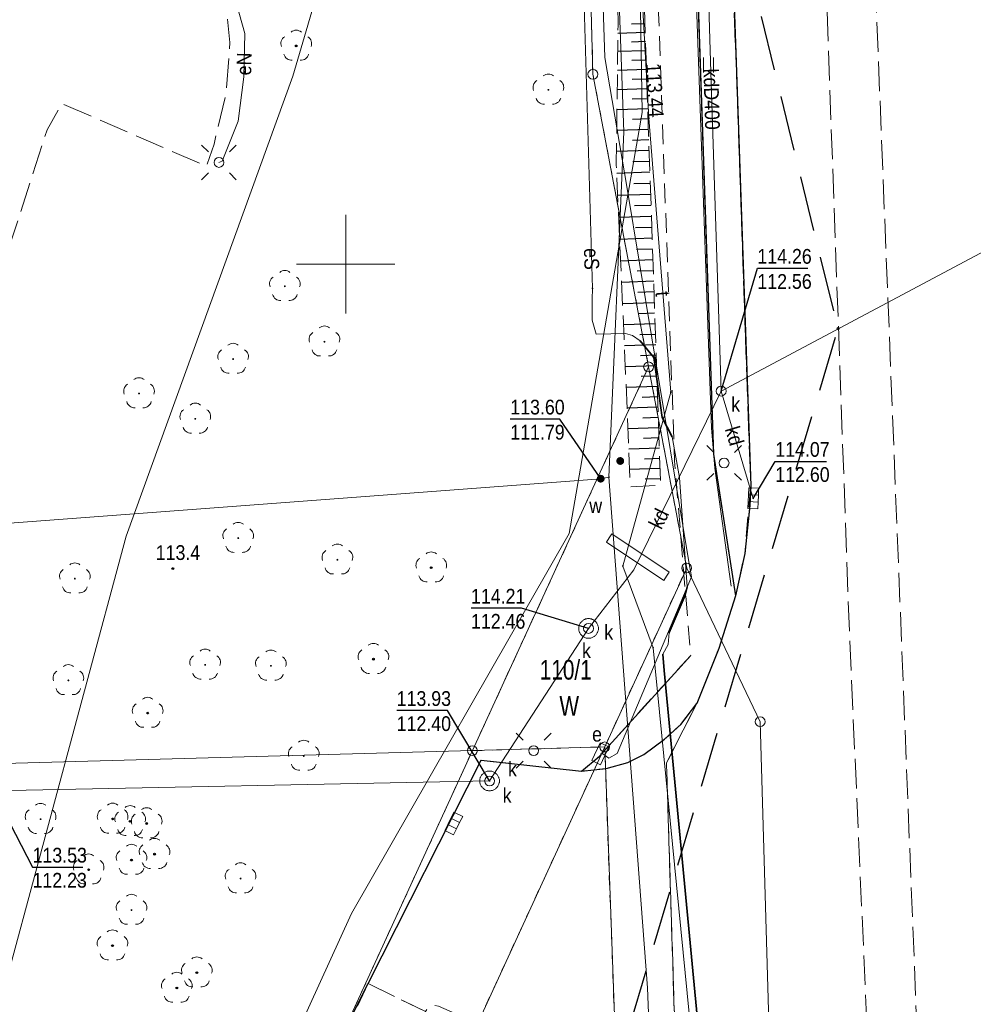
# Model space of a CAD drawing. Header units: metres. Extents: x 6401183 to 6401475, y 5754260 to 5754675.
# Tile 12 of 14: x 6401383 to 6401432, y 5754562 to 5754612. Entities that reach past the tile are written whole.
import ezdxf
from ezdxf.enums import TextEntityAlignment as Align

# ---------------------------------------------------------------- set-up
doc = ezdxf.new("R2010")
doc.units = ezdxf.units.M
for name, pattern in [('0.5_0.5', [1, 0.5, -0.5]), ('1.5_0.5', [2, 1.5, -0.5]), ('2.8_1.4', [4.2, 2.8, -1.4]), ('219-500', [0]), ('mz1.0_0.5', [1.5, 1, -0.5]), ('mz1.25_0.5', [1.75, 1.25, -0.5])]:
    doc.linetypes.add(name, pattern=pattern)
doc.layers.get('0').update_dxf_attribs({"color": 2, "lineweight": 5})
doc.styles.get("Standard").update_dxf_attribs({"font": 'Working1250', "width": 0.75})
doc.linetypes.add('buud02_01-500', pattern='A,5,0,[20,ksztalty.shx,S=0.5,R=0,X=0,Y=0]', length=5)
doc.linetypes.add('ok01_500', pattern='A,1.75,0,[16,ksztalty.shx,S=1,R=0,X=0,Y=0],1.75', length=3.5)

# ---------------------------------------------------------------- blocks, each defined once
blk = doc.blocks.new('202')
at = {"color": 0, "linetype": 'Continuous', "lineweight": 0}
blk.add_circle((0, 0), 0.25, dxfattribs=at)
blk = doc.blocks.new('US25')
at = {"linetype": 'Continuous', "lineweight": 0}
h = blk.add_hatch(color=0, dxfattribs=at)
edge = h.paths.add_edge_path()
edge.add_arc((0, 0), 0.2, 0, 360)
blk = doc.blocks.new('OP021')
at = {"linetype": 'Continuous', "lineweight": 13}
h = blk.add_hatch(color=0, dxfattribs=at)
edge = h.paths.add_edge_path()
edge.add_arc((0, 0), 0.05, 0, 360)
at = {"color": 0, "linetype": 'Continuous', "lineweight": 13}
for centre, start, end in [((0, 0.4), 49.272, 130.728), ((-0.38, 0.124), 121.308, 202.548), ((0.38, 0.124), 337.452, 58.692), ((-0.235, -0.324), 193.221, 274.871), ((0.235, -0.324), 265.129, 346.779)]:
    blk.add_arc(centre, 0.4, start, end, dxfattribs=at)
blk = doc.blocks.new('US05')
at = {"color": 0, "linetype": 'Continuous', "lineweight": 13}
for p, q in [((-0.525, -0.25), (-0.525, 0.25)), ((-0.525, 0.25), (-0.175, 0.25)), ((-0.175, -0.25), (-0.175, 0.25)), ((-0.175, 0.25), (0.175, 0.25)), ((0.175, -0.25), (0.175, 0.25)), ((0.175, 0.25), (0.525, 0.25)), ((0.525, -0.25), (0.525, 0.25)), ((-0.525, -0.25), (-0.175, -0.25)), ((-0.175, -0.25), (0.175, -0.25)), ((0.175, -0.25), (0.525, -0.25))]:
    blk.add_line(p, q, dxfattribs=at)
blk = doc.blocks.new('US22')
at = {"color": 0, "linetype": 'Continuous', "lineweight": 13}
blk.add_circle((0, 0), 0.25, dxfattribs=at)
blk = doc.blocks.new('PW01')
at = {"linetype": 'Continuous', "lineweight": 13}
h = blk.add_hatch(color=0, dxfattribs=at)
edge = h.paths.add_edge_path()
edge.add_arc((0, 0), 0.045, 0, 360)
blk = doc.blocks.new('SM01')
at = {"color": 0, "linetype": 'Continuous', "lineweight": 13}
for p, q in [((-0.53, 0.531), (-0.883, 0.884)), ((0.531, 0.531), (0.884, 0.884)), ((-0.53, -0.53), (-0.883, -0.883)), ((0.531, -0.53), (0.884, -0.883))]:
    blk.add_line(p, q, dxfattribs=at)
blk.add_circle((0, 0), 0.25, dxfattribs=at)
blk = doc.blocks.new('US18')
at = {"color": 0, "linetype": 'Continuous', "lineweight": 13}
for p, q in [((-0.5, -0.25), (-0.5, 0.25)), ((-0.5, 0.25), (0.5, 0.25)), ((0.5, -0.25), (0.5, 0.25)), ((-0.5, -0.25), (0.5, -0.25))]:
    blk.add_line(p, q, dxfattribs=at)
blk = doc.blocks.new('TU04')
at = {"color": 0, "linetype": 'Continuous', "lineweight": 13}
for p, q in [((0, 0), (0, 0.75)), ((0.5, 0), (0.5, 0.75))]:
    blk.add_line(p, q, dxfattribs=at)
blk = doc.blocks.new('PIKIETA')
at = {"color": 0}
blk.add_circle((0, 0), 0.045, dxfattribs=at)

msp = doc.modelspace()

# ---------------------------------------------------------------- linework, layer by layer
at = {"layer": '000 Inne (niezydentyfikowane)', "color": 7, "linetype": 'CONTINUOUS', "lineweight": 25, "flags": 128}
for points in [[(6401415.2, 5754612.22), (6401414.52, 5754612.2)], [(6401415.22, 5754611.77), (6401413.83, 5754611.72)], [(6401415.23, 5754611.31), (6401414.53, 5754611.29)], [(6401415.25, 5754610.84), (6401413.82, 5754610.8)], [(6401415.26, 5754610.37), (6401414.54, 5754610.35)], [(6401415.28, 5754609.89), (6401413.81, 5754609.84)], [(6401415.3, 5754609.4), (6401414.55, 5754609.38)], [(6401415.31, 5754608.91), (6401413.8, 5754608.86)], [(6401415.33, 5754608.4), (6401414.56, 5754608.38)], [(6401415.35, 5754607.89), (6401413.79, 5754607.84)], [(6401415.36, 5754607.38), (6401414.57, 5754607.35)], [(6401415.38, 5754606.85), (6401413.77, 5754606.8)], [(6401415.4, 5754606.32), (6401414.58, 5754606.29)], [(6401415.42, 5754605.78), (6401413.76, 5754605.72)], [(6401415.44, 5754605.22), (6401414.59, 5754605.2)], [(6401415.46, 5754604.67), (6401413.77, 5754604.61)], [(6401415.48, 5754604.1), (6401414.64, 5754604.08)], [(6401415.5, 5754603.54), (6401413.82, 5754603.49)], [(6401415.51, 5754602.98), (6401414.68, 5754602.96)], [(6401415.53, 5754602.43), (6401413.87, 5754602.37)], [(6401415.55, 5754601.87), (6401414.72, 5754601.84)], [(6401415.57, 5754601.32), (6401413.92, 5754601.26)], [(6401415.59, 5754600.77), (6401414.77, 5754600.74)], [(6401415.61, 5754600.22), (6401413.97, 5754600.16)], [(6401415.63, 5754599.67), (6401414.81, 5754599.64)], [(6401415.65, 5754599.13), (6401414.02, 5754599.07)], [(6401415.66, 5754598.59), (6401414.85, 5754598.56)], [(6401415.68, 5754598.04), (6401414.07, 5754597.99)], [(6401415.7, 5754597.51), (6401414.9, 5754597.48)], [(6401415.72, 5754596.97), (6401414.12, 5754596.91)], [(6401415.74, 5754596.43), (6401414.94, 5754596.41)], [(6401415.76, 5754595.9), (6401414.16, 5754595.85)], [(6401415.77, 5754595.37), (6401414.98, 5754595.34)], [(6401415.79, 5754594.84), (6401414.21, 5754594.79)], [(6401415.81, 5754594.31), (6401415.02, 5754594.29)], [(6401415.83, 5754593.79), (6401414.25, 5754593.73)], [(6401415.85, 5754593.26), (6401415.06, 5754593.23)], [(6401415.86, 5754592.74), (6401414.3, 5754592.68)], [(6401415.88, 5754592.21), (6401415.1, 5754592.18)], [(6401415.9, 5754591.69), (6401414.34, 5754591.64)], [(6401415.92, 5754591.17), (6401415.14, 5754591.14)], [(6401415.94, 5754590.65), (6401414.38, 5754590.6)], [(6401415.95, 5754590.13), (6401415.18, 5754590.1)], [(6401415.97, 5754589.61), (6401414.42, 5754589.56)], [(6401415.99, 5754589.1), (6401415.22, 5754589.07)]]:
    msp.add_lwpolyline(points, dxfattribs=at)
at = {"layer": '218-kontur użytku gruntowego', "color": 3, "linetype": '0.5_0.5', "lineweight": 18, "flags": 128}
for points in [[(6401412.56, 5754609.65), (6401411.71, 5754641.94)], [(6401415.39, 5754594.78), (6401412.56, 5754609.65)], [(6401415.39, 5754594.78), (6401406.44, 5754575.28)], [(6401417.33, 5754584.56), (6401415.39, 5754594.78)], [(6401413.16, 5754575.47), (6401417.33, 5754584.56)], [(6401413.16, 5754575.47), (6401390.33, 5754525.79)], [(6401406.44, 5754575.28), (6401394.34, 5754548.92)], [(6401406.44, 5754575.28), (6401413.16, 5754575.47)], [(6401415.82, 5754501.48), (6401413.16, 5754575.47)]]:
    msp.add_lwpolyline(points, dxfattribs=at)
at = {"layer": '219-działka ewidencyjna', "color": 7, "linetype": '219-500', "lineweight": 18, "flags": 128}
for points in [[(6401412.56, 5754609.65), (6401411.71, 5754641.94)], [(6401415.39, 5754594.78), (6401412.56, 5754609.65)], [(6401415.39, 5754594.78), (6401406.44, 5754575.28)], [(6401415.39, 5754594.78), (6401417.33, 5754584.56)], [(6401413.16, 5754575.47), (6401417.33, 5754584.56)], [(6401421.06, 5754576.75), (6401417.33, 5754584.56)], [(6401422.9, 5754512.81), (6401421.06, 5754576.75)], [(6401380.78, 5754574.58), (6401406.44, 5754575.28)], [(6401384.88, 5754528.32), (6401406.44, 5754575.28)], [(6401390.33, 5754525.79), (6401413.16, 5754575.47)], [(6401406.44, 5754575.28), (6401413.16, 5754575.47)], [(6401415.82, 5754501.48), (6401413.16, 5754575.47)]]:
    msp.add_lwpolyline(points, dxfattribs=at)
at = {"layer": 'bariera drogowa ochronna (linia)', "color": 7, "linetype": 'ok01_500', "lineweight": 18, "flags": 128}
msp.add_lwpolyline([(6401419.58, 5754583.63), (6401418.76, 5754589.64), (6401418.58, 5754591.66), (6401416.74, 5754643.74), (6401416.81, 5754645.77), (6401417.9, 5754647.38)], dxfattribs=at)
at = {"layer": 'chodnik (powierzchnia)', "color": 7, "linetype": 'mz1.0_0.5', "lineweight": 18, "flags": 128}
msp.add_lwpolyline([(6401417.17, 5754633.52), (6401417.81, 5754616.17), (6401418.69, 5754590.35), (6401419.81, 5754583.15), (6401418.96, 5754580.47), (6401417.84, 5754577.67), (6401417.03, 5754576.61), (6401416.2, 5754575.86), (6401415.15, 5754575.08), (6401414.34, 5754574.68), (6401413.23, 5754574.38), (6401411.98, 5754574.23), (6401412.88, 5754574.99), (6401417.53, 5754580.12), (6401416.71, 5754590), (6401415.8, 5754615.46), (6401415.65, 5754633.75), (6401414.66, 5754646.08), (6401415.42, 5754649.87), (6401415.11, 5754655.88), (6401413.46, 5754657.41), (6401410.75, 5754659.72), (6401405.57, 5754664.39), (6401404.63, 5754663.12), (6401403.85, 5754663.64), (6401404.71, 5754665.06), (6401402.41, 5754667.02), (6401400.11, 5754660.93), (6401398.99, 5754657.33), (6401398.43, 5754655.69), (6401398.26, 5754655.09), (6401397.84, 5754655.27), (6401396.32, 5754655.77), (6401386.21, 5754658.93), (6401387.04, 5754661.96), (6401387.76, 5754664.81), (6401388.71, 5754668.74), (6401389.36, 5754671.05), (6401389.75, 5754672.06), (6401390.24, 5754672.76), (6401391.53, 5754672.35), (6401394.9, 5754672.73), (6401395.22, 5754673.99), (6401403.1, 5754672.12), (6401402.44, 5754669.53), (6401418.01, 5754655.94), (6401417.91, 5754652.56), (6401418.34, 5754647.74), (6401416.59, 5754645.71)], close=True, dxfattribs=at)
at = {"layer": 'jezdnia (powierzchnia)', "color": 7, "linetype": '1.5_0.5', "lineweight": 18, "flags": 128}
msp.add_lwpolyline([(6401474.79, 5754667.945), (6401463.73, 5754665.13), (6401453.1, 5754664.58), (6401445.35, 5754664.14), (6401443.29, 5754663.87), (6401438.58, 5754661.62), (6401435.21, 5754658.25), (6401433.22, 5754654.11), (6401432.79, 5754648.28), (6401435.36, 5754573.16), (6401436.73, 5754539.86), (6401437.61, 5754524.79), (6401440.01, 5754516.49), (6401441.8, 5754509.8), (6401442.02, 5754490.92), (6401441.97, 5754490.19), (6401441.8, 5754487.55), (6401441.28, 5754484.41), (6401440.6, 5754476.91), (6401440.01, 5754471.62), (6401439.24, 5754463.51), (6401439.63, 5754454.78), (6401427.73, 5754453.76), (6401426.58, 5754471.66), (6401425.48, 5754486.71), (6401425.21, 5754490.22), (6401424.8, 5754493.23), (6401423.98, 5754495.59), (6401422.55, 5754497.77), (6401420.95, 5754499.53), (6401418.8, 5754501.29), (6401419.12, 5754513.26), (6401419.93, 5754512.87), (6401420.39, 5754512.73), (6401421, 5754512.71), (6401421.9, 5754512.93), (6401423.11, 5754513.73), (6401423.58, 5754514.63), (6401423.72, 5754515.63), (6401422.01, 5754556.98), (6401421.47, 5754558.41), (6401420.43, 5754559.43), (6401419.01, 5754559.68), (6401418.08, 5754559.36), (6401417.26, 5754558.7), (6401416.83, 5754557.76), (6401416.3, 5754574.66), (6401417.57, 5754577.14), (6401417.84, 5754577.67), (6401418.96, 5754580.47), (6401419.81, 5754583.15), (6401420.28, 5754585.3), (6401420.53, 5754587.74), (6401420.58, 5754588.74), (6401419.63, 5754616.13), (6401418.63, 5754634.01), (6401418.34, 5754647.74), (6401417.91, 5754652.56), (6401418.01, 5754655.94), (6401417.24, 5754659.19), (6401415.85, 5754662.76), (6401414.09, 5754665.44), (6401412.55, 5754667.25), (6401410.31, 5754668.76), (6401405.08, 5754671.65), (6401403.1, 5754672.12), (6401395.22, 5754673.99), (6401394.2, 5754674.23), (6401393, 5754674.27), (6401391.98, 5754674.06), (6401391.02, 5754673.56), (6401390.24, 5754672.76), (6401389.75, 5754672.06), (6401389.36, 5754671.05), (6401388.71, 5754668.74), (6401387.76, 5754664.81), (6401387.04, 5754661.96), (6401386.21, 5754658.93), (6401383.84, 5754653.56), (6401380.22, 5754648.42), (6401345.36, 5754626.86), (6401344.1, 5754625.87), (6401342.51, 5754623.07), (6401341.41, 5754617.59), (6401342.45, 5754612.32), (6401342.45, 5754612.24), (6401344.53, 5754610.22), (6401340.34, 5754604.04), (6401338.84, 5754605.04), (6401333.83, 5754608.39), (6401324.48, 5754614.45), (6401331.1, 5754628.07), (6401334.69, 5754628.32), (6401336.39, 5754628.48), (6401337.14, 5754628.73), (6401346.88, 5754634.77), (6401352.2, 5754638.17), (6401355.07, 5754639.97), (6401371.03, 5754649.96), (6401375.65, 5754652.85), (6401376.05, 5754653.96), (6401374.54, 5754655.51), (6401351.51, 5754660.51), (6401349.85, 5754661.02), (6401348.8, 5754661.79), (6401347.64, 5754662.88), (6401347.07, 5754663.71), (6401346.6, 5754664.51), (6401346.36, 5754665.34), (6401346.24, 5754666.41), (6401346.42, 5754667.55), (6401348.014, 5754674.92)], dxfattribs=at)
msp.add_lwpolyline([(6401425.55, 5754648.55), (6401423.18, 5754648.44), (6401425.6, 5754581.17), (6401428.55, 5754515.19), (6401430.4, 5754517.9), (6401430.67, 5754519.77)], close=True, dxfattribs=at)
at = {"layer": 'krawężnik (linia)', "color": 7, "linetype": 'CONTINUOUS', "lineweight": 25, "flags": 128}
for points in [[(6401416.59, 5754645.71), (6401417.17, 5754633.52), (6401417.81, 5754616.17), (6401418.69, 5754590.35), (6401419.81, 5754583.15)], [(6401419.63, 5754616.13), (6401420.58, 5754588.74), (6401420.53, 5754587.74), (6401420.28, 5754585.3), (6401419.81, 5754583.15), (6401418.96, 5754580.47), (6401417.84, 5754577.67)], [(6401411.98, 5754574.23), (6401412.88, 5754574.99), (6401417.53, 5754580.12)], [(6401399.17, 5754559.54), (6401401.14, 5754563.45), (6401406.88, 5754574.79), (6401411.98, 5754574.23), (6401413.23, 5754574.38), (6401414.34, 5754574.68), (6401415.15, 5754575.08), (6401416.2, 5754575.86), (6401417.03, 5754576.61), (6401417.84, 5754577.67)]]:
    msp.add_lwpolyline(points, dxfattribs=at)
at = {"layer": 'Pieczątka na wyrysie', "color": 5, "linetype": '2.8_1.4', "lineweight": 25, "flags": 128}
msp.add_lwpolyline([(6401212.29, 5754481.02), (6401290.61, 5754448.91), (6401365.04, 5754396), (6401425.02, 5754596.73), (6401420.43, 5754615.42), (6401343.88, 5754642.24), (6401314.24, 5754594.61), (6401283.91, 5754596.37), (6401253.92, 5754568.51), (6401242.98, 5754546.63)], close=True, dxfattribs=at)
at = {"layer": 'plac (powierzchnia)', "color": 7, "linetype": '1.5_0.5', "lineweight": 18, "flags": 128}
for points in [[(6401385.44, 5754625.1), (6401387.92, 5754623.58), (6401390, 5754621.71), (6401391.57, 5754619.68), (6401392.58, 5754618), (6401393.18, 5754616.55), (6401393.84, 5754614.03), (6401394.12, 5754611.27), (6401393.91, 5754608.58), (6401393.31, 5754606.1), (6401392.92, 5754604.98), (6401385.58, 5754608.16), (6401384.83, 5754606.83), (6401382.39, 5754599.28), (6401380.65, 5754599.8), (6401379.51, 5754596.45), (6401369.4, 5754599.89), (6401370.5, 5754603.48), (6401361.09, 5754606.48), (6401361.4, 5754607.85), (6401370.94, 5754604.82), (6401371.89, 5754607.76), (6401371.33, 5754609.3), (6401371.15, 5754611.94), (6401371.91, 5754614.57), (6401373.62, 5754616.84), (6401376.18, 5754618.29), (6401378.38, 5754618.65), (6401380.91, 5754618.33), (6401383.95, 5754625.75)], [(6401418.8, 5754501.29), (6401418.34, 5754501.54), (6401417.39, 5754501.88), (6401416.37, 5754502.05), (6401388.17, 5754501.24), (6401386.19, 5754501.44), (6401384.21, 5754501.79), (6401382.25, 5754502.27), (6401378.44, 5754503.46), (6401379.24, 5754506.41), (6401393.61, 5754506.96), (6401395.95, 5754507.05), (6401397.45, 5754508.37), (6401407.33, 5754508.73), (6401407.02, 5754517.2), (6401406.6, 5754517.19), (6401406.45, 5754520.97), (6401383.07, 5754520.1), (6401384.49, 5754525.38), (6401385.13, 5754527.29), (6401385.86, 5754529.14), (6401391.78, 5754543.12), (6401394.94, 5754541.78), (6401394.92, 5754541.72), (6401394.9, 5754541.66), (6401394.89, 5754541.6), (6401394.89, 5754541.54), (6401394.9, 5754541.48), (6401394.91, 5754541.42), (6401394.94, 5754541.36), (6401394.96, 5754541.3), (6401395, 5754541.25), (6401395.04, 5754541.21), (6401395.09, 5754541.17), (6401395.14, 5754541.13), (6401395.19, 5754541.1), (6401397.01, 5754540.24), (6401397.07, 5754540.23), (6401397.13, 5754540.22), (6401397.19, 5754540.21), (6401397.25, 5754540.22), (6401397.31, 5754540.22), (6401397.37, 5754540.24), (6401397.42, 5754540.26), (6401397.48, 5754540.29), (6401397.53, 5754540.32), (6401397.57, 5754540.35), (6401397.62, 5754540.4), (6401397.66, 5754540.44), (6401397.69, 5754540.49), (6401406.82, 5754560.83), (6401406.84, 5754560.89), (6401406.85, 5754560.95), (6401406.86, 5754561.01), (6401406.86, 5754561.07), (6401406.85, 5754561.13), (6401406.84, 5754561.19), (6401406.81, 5754561.25), (6401406.79, 5754561.31), (6401406.75, 5754561.36), (6401406.71, 5754561.4), (6401406.66, 5754561.44), (6401406.61, 5754561.48), (6401406.56, 5754561.51), (6401404.72, 5754562.29), (6401404.49, 5754562.35), (6401404.33, 5754562.32), (6401404.14, 5754562.18), (6401404.06, 5754562.02), (6401401.14, 5754563.45), (6401406.88, 5754574.79), (6401411.98, 5754574.23), (6401413.23, 5754574.38), (6401414.34, 5754574.68), (6401415.15, 5754575.08), (6401416.2, 5754575.86), (6401417.03, 5754576.61), (6401417.84, 5754577.67), (6401416.3, 5754574.66), (6401416.83, 5754557.76), (6401416.75, 5754557.51), (6401416.74, 5754556.3), (6401418.11, 5754515.13), (6401418.32, 5754514.31), (6401418.87, 5754513.48), (6401419.12, 5754513.26)], [(6401401.14, 5754563.45), (6401404.06, 5754562.02), (6401394.94, 5754541.78), (6401391.78, 5754543.12), (6401392.54, 5754544.89), (6401392.98, 5754545.97), (6401393.7, 5754547.66)]]:
    msp.add_lwpolyline(points, close=True, dxfattribs=at)
at = {"layer": 'przewód elektroenergetyczny (linia)', "color": 1, "linetype": 'CONTINUOUS', "lineweight": 18, "flags": 128}
for points in [[(6401398.156, 5754674.92), (6401396.93, 5754669.35), (6401400.06, 5754668.62), (6401409.31, 5754660.28), (6401411.63, 5754657.02), (6401413.16, 5754610.5), (6401414.31, 5754603.84), (6401417.43, 5754584.87), (6401417.57, 5754584.12), (6401413.79, 5754575.13), (6401413.38, 5754574.9), (6401413.06, 5754575.12), (6401412.94, 5754575.12)], [(6401408.11, 5754644.89), (6401407.96, 5754644.38), (6401408.76, 5754640.9), (6401408.55, 5754635.56), (6401408.46, 5754633.44), (6401409.4, 5754632.91), (6401408.95, 5754631.32), (6401407.98, 5754630.58), (6401405.66, 5754626.03), (6401403.42, 5754622.72), (6401403.58, 5754621.73), (6401402.07, 5754619.94), (6401400.96, 5754620.63), (6401400.69, 5754620.11), (6401400.96, 5754620.63), (6401399.61, 5754622.39), (6401396.57, 5754620.47), (6401392.92, 5754618.74), (6401394.88, 5754611.73), (6401394.82, 5754609.52), (6401394.53, 5754607.27), (6401393.73, 5754605.24), (6401393.56, 5754605.17)], [(6401412.04, 5754616.06), (6401412.54, 5754598.77), (6401412.53, 5754598.22), (6401412.53, 5754597.15), (6401412.73, 5754596.44), (6401414.22, 5754596.48), (6401414.57, 5754596.37), (6401414.96, 5754596.1), (6401415.65, 5754595.25), (6401416.08, 5754592.21), (6401416.59, 5754591.22), (6401416.97, 5754589.16), (6401417.35, 5754583.61), (6401417.25, 5754583.18), (6401416.44, 5754581.28), (6401416.38, 5754580.67), (6401416.12, 5754580.19), (6401416.18, 5754579.36), (6401418.29, 5754557.35)]]:
    msp.add_lwpolyline(points, dxfattribs=at)
at = {"layer": 'przewód kanalizacyjny (linia)', "color": 34, "linetype": 'CONTINUOUS', "lineweight": 18, "flags": 128}
for points in [[(6401441.18, 5754452.75), (6401441.52, 5754460.94), (6401441.69, 5754476.55), (6401440.48, 5754516.7), (6401437.6, 5754538.84), (6401434.07, 5754601.53), (6401419.08, 5754593.55), (6401418.56, 5754609.75), (6401417.53, 5754643.45), (6401415.026, 5754674.92)], [(6401406.07, 5754642.45), (6401406.73, 5754642.05), (6401406.75, 5754641.67), (6401397.32, 5754609.56), (6401388.84, 5754586.18), (6401380.37, 5754554.74), (6401371.06, 5754507.04), (6401371.93, 5754506.14), (6401393.67, 5754506.75), (6401394.74, 5754507.36), (6401395.21, 5754508.32), (6401394.37, 5754508.93)], [(6401414.64, 5754584.46), (6401419.08, 5754593.55)], [(6401420.71, 5754588.1), (6401419.08, 5754593.55)], [(6401414.64, 5754584.46), (6401412.34, 5754581.49), (6401407.31, 5754573.74), (6401382.08, 5754573.23), (6401369.59, 5754506.08), (6401380.67, 5754504.57), (6401380.23, 5754502.42)]]:
    msp.add_lwpolyline(points, dxfattribs=at)
at = {"layer": 'przewód telekomunikacyjny (linia)', "color": 30, "linetype": 'CONTINUOUS', "lineweight": 18, "flags": 128}
for points in [[(6401401.4, 5754498.76), (6401401.37, 5754499.84), (6401406.56, 5754500.07), (6401414.2, 5754498.89), (6401415.83, 5754498.4), (6401416.52, 5754497.42), (6401419.21, 5754495.12), (6401419.46, 5754497.59), (6401418.57, 5754534.08), (6401417.8, 5754558.48), (6401415.62, 5754580.51), (6401414.08, 5754584.66), (6401416.52, 5754593.5), (6401415.41, 5754607.42), (6401414.67, 5754620.67), (6401413.74, 5754646.38), (6401412.17, 5754658.13), (6401411.96, 5754663.17), (6401403.32, 5754670.04), (6401404.097, 5754674.92)], [(6401355.55, 5754432.02), (6401354.63, 5754439.24), (6401358.22, 5754451.59), (6401365.68, 5754469.85), (6401370.96, 5754487.53), (6401372.2, 5754497.77), (6401377.54, 5754518.32), (6401379.38, 5754527.55), (6401385.98, 5754540.99), (6401394.27, 5754553.78), (6401400.3, 5754567.01), (6401411.36, 5754586.32), (6401415.07, 5754607.7), (6401414.37, 5754650.62)]]:
    msp.add_lwpolyline(points, dxfattribs=at)
at = {"layer": 'przewód wodociągowy (linia)', "color": 5, "linetype": 'CONTINUOUS', "lineweight": 18, "flags": 128}
for points in [[(6401412.3, 5754654.79), (6401413.1, 5754635.55), (6401414.14, 5754606.72), (6401413.38, 5754589.18), (6401415.34, 5754563.22), (6401416.77, 5754526.48), (6401418.35, 5754505.76), (6401417.84, 5754505.19)], [(6401413.38, 5754589.18), (6401412.96, 5754589.1), (6401376.14, 5754586.34), (6401359.19, 5754591.99), (6401358.18, 5754592.32)]]:
    msp.add_lwpolyline(points, dxfattribs=at)
at = {"layer": 'punkt o określonej wysokości (sieć kanalizacyjna)-Atr2', "color": 7, "flags": 128}
for points in [[(6401419.08, 5754593.55), (6401420.92, 5754599.79), (6401423.481, 5754599.79)], [(6401420.71, 5754588.1), (6401421.83, 5754589.98), (6401424.423, 5754589.98)], [(6401412.34, 5754581.49), (6401408.93, 5754582.52), (6401406.369, 5754582.52)], [(6401407.31, 5754573.74), (6401405.18, 5754577.32), (6401402.592, 5754577.32)], [(6401382.08, 5754573.23), (6401384.09, 5754569.36), (6401386.651, 5754569.36)]]:
    msp.add_lwpolyline(points, dxfattribs=at)
at = {"layer": 'punkt o określonej wysokości (sieć wodociągowa)-Atr2', "color": 7, "flags": 128}
msp.add_lwpolyline([(6401412.96, 5754589.1), (6401410.89, 5754592.13), (6401408.366, 5754592.13)], dxfattribs=at)
at = {"layer": 'rura ochronna - przewód elektroenergetyczny (linia)', "color": 1, "linetype": 'CONTINUOUS', "lineweight": 35, "flags": 128}
for points in [[(6401416.59, 5754591.22), (6401416.08, 5754592.21), (6401415.65, 5754595.25), (6401414.96, 5754596.1)], [(6401416.44, 5754581.28), (6401417.25, 5754583.18), (6401417.35, 5754583.61)], [(6401418.29, 5754557.35), (6401416.18, 5754579.36), (6401416.12, 5754580.19)]]:
    msp.add_lwpolyline(points, dxfattribs=at)
at = {"layer": 'skarpa nieumocniona (powierzchnia)', "color": 7, "linetype": 'mz1.25_0.5', "lineweight": 18, "flags": 128}
msp.add_lwpolyline([(6401414.15, 5754646.22), (6401414.69, 5754627.78), (6401415.34, 5754608.09), (6401416, 5754588.77), (6401414.46, 5754588.68), (6401414.15, 5754596.21), (6401413.75, 5754605.03), (6401413.84, 5754612.13), (6401413.53, 5754630.94), (6401413.49, 5754643.62)], close=True, dxfattribs=at)
msp.add_lwpolyline([(6401414.15, 5754646.22), (6401414.69, 5754627.78), (6401415.34, 5754608.09), (6401416, 5754588.77), (6401414.46, 5754588.68), (6401414.15, 5754596.21), (6401413.75, 5754605.03), (6401413.84, 5754612.13), (6401413.53, 5754630.94), (6401413.49, 5754643.62)], close=True, dxfattribs=at)
at = {"layer": 'studzienka - przewód kanalizacyjny (powierzchnia)', "color": 34, "linetype": 'CONTINUOUS', "lineweight": 18, "flags": 128}
for points in [[(6401412.84, 5754581.49), (6401412.84, 5754581.46), (6401412.84, 5754581.42), (6401412.83, 5754581.39), (6401412.82, 5754581.35), (6401412.81, 5754581.32), (6401412.8, 5754581.29), (6401412.78, 5754581.26), (6401412.76, 5754581.23), (6401412.74, 5754581.2), (6401412.72, 5754581.17), (6401412.7, 5754581.14), (6401412.67, 5754581.12), (6401412.65, 5754581.1), (6401412.62, 5754581.08), (6401412.59, 5754581.06), (6401412.56, 5754581.04), (6401412.53, 5754581.03), (6401412.49, 5754581.01), (6401412.46, 5754581), (6401412.43, 5754581), (6401412.39, 5754580.99), (6401412.36, 5754580.99), (6401412.32, 5754580.99), (6401412.29, 5754580.99), (6401412.25, 5754581), (6401412.22, 5754581), (6401412.19, 5754581.01), (6401412.15, 5754581.03), (6401412.12, 5754581.04), (6401412.09, 5754581.06), (6401412.06, 5754581.08), (6401412.03, 5754581.1), (6401412.01, 5754581.12), (6401411.98, 5754581.14), (6401411.96, 5754581.17), (6401411.94, 5754581.2), (6401411.92, 5754581.23), (6401411.9, 5754581.26), (6401411.88, 5754581.29), (6401411.87, 5754581.32), (6401411.86, 5754581.35), (6401411.85, 5754581.39), (6401411.84, 5754581.42), (6401411.84, 5754581.46), (6401411.84, 5754581.49), (6401411.84, 5754581.52), (6401411.84, 5754581.56), (6401411.85, 5754581.59), (6401411.86, 5754581.63), (6401411.87, 5754581.66), (6401411.88, 5754581.69), (6401411.9, 5754581.72), (6401411.92, 5754581.75), (6401411.94, 5754581.78), (6401411.96, 5754581.81), (6401411.98, 5754581.84), (6401412.01, 5754581.86), (6401412.03, 5754581.88), (6401412.06, 5754581.9), (6401412.09, 5754581.92), (6401412.12, 5754581.94), (6401412.15, 5754581.95), (6401412.19, 5754581.97), (6401412.22, 5754581.98), (6401412.25, 5754581.98), (6401412.29, 5754581.99), (6401412.32, 5754581.99), (6401412.36, 5754581.99), (6401412.39, 5754581.99), (6401412.43, 5754581.98), (6401412.46, 5754581.98), (6401412.49, 5754581.97), (6401412.53, 5754581.95), (6401412.56, 5754581.94), (6401412.59, 5754581.92), (6401412.62, 5754581.9), (6401412.65, 5754581.88), (6401412.67, 5754581.86), (6401412.7, 5754581.84), (6401412.72, 5754581.81), (6401412.74, 5754581.78), (6401412.76, 5754581.75), (6401412.78, 5754581.72), (6401412.8, 5754581.69), (6401412.81, 5754581.66), (6401412.82, 5754581.63), (6401412.83, 5754581.59), (6401412.84, 5754581.56), (6401412.84, 5754581.52)], [(6401407.81, 5754573.74), (6401407.81, 5754573.71), (6401407.81, 5754573.67), (6401407.8, 5754573.64), (6401407.79, 5754573.6), (6401407.78, 5754573.57), (6401407.77, 5754573.54), (6401407.75, 5754573.51), (6401407.73, 5754573.48), (6401407.71, 5754573.45), (6401407.69, 5754573.42), (6401407.67, 5754573.39), (6401407.64, 5754573.37), (6401407.62, 5754573.35), (6401407.59, 5754573.33), (6401407.56, 5754573.31), (6401407.53, 5754573.29), (6401407.5, 5754573.28), (6401407.46, 5754573.26), (6401407.43, 5754573.25), (6401407.4, 5754573.25), (6401407.36, 5754573.24), (6401407.33, 5754573.24), (6401407.29, 5754573.24), (6401407.26, 5754573.24), (6401407.22, 5754573.25), (6401407.19, 5754573.25), (6401407.16, 5754573.26), (6401407.12, 5754573.28), (6401407.09, 5754573.29), (6401407.06, 5754573.31), (6401407.03, 5754573.33), (6401407, 5754573.35), (6401406.98, 5754573.37), (6401406.95, 5754573.39), (6401406.93, 5754573.42), (6401406.91, 5754573.45), (6401406.89, 5754573.48), (6401406.87, 5754573.51), (6401406.85, 5754573.54), (6401406.84, 5754573.57), (6401406.83, 5754573.6), (6401406.82, 5754573.64), (6401406.81, 5754573.67), (6401406.81, 5754573.71), (6401406.81, 5754573.74), (6401406.81, 5754573.77), (6401406.81, 5754573.81), (6401406.82, 5754573.84), (6401406.83, 5754573.88), (6401406.84, 5754573.91), (6401406.85, 5754573.94), (6401406.87, 5754573.97), (6401406.89, 5754574), (6401406.91, 5754574.03), (6401406.93, 5754574.06), (6401406.95, 5754574.09), (6401406.98, 5754574.11), (6401407, 5754574.13), (6401407.03, 5754574.15), (6401407.06, 5754574.17), (6401407.09, 5754574.19), (6401407.12, 5754574.2), (6401407.16, 5754574.22), (6401407.19, 5754574.23), (6401407.22, 5754574.23), (6401407.26, 5754574.24), (6401407.29, 5754574.24), (6401407.33, 5754574.24), (6401407.36, 5754574.24), (6401407.4, 5754574.23), (6401407.43, 5754574.23), (6401407.46, 5754574.22), (6401407.5, 5754574.2), (6401407.53, 5754574.19), (6401407.56, 5754574.17), (6401407.59, 5754574.15), (6401407.62, 5754574.13), (6401407.64, 5754574.11), (6401407.67, 5754574.09), (6401407.69, 5754574.06), (6401407.71, 5754574.03), (6401407.73, 5754574), (6401407.75, 5754573.97), (6401407.77, 5754573.94), (6401407.78, 5754573.91), (6401407.79, 5754573.88), (6401407.8, 5754573.84), (6401407.81, 5754573.81), (6401407.81, 5754573.77)]]:
    msp.add_lwpolyline(points, close=True, dxfattribs=at)
at = {"layer": 'trawnik (powierzchnia)', "color": 7, "linetype": 'mz1.0_0.5', "lineweight": 18, "flags": 128}
msp.add_lwpolyline([(6401419.81, 5754583.15), (6401418.69, 5754590.35), (6401417.81, 5754616.17), (6401417.17, 5754633.52), (6401416.59, 5754645.71), (6401418.34, 5754647.74), (6401418.63, 5754634.01), (6401419.63, 5754616.13), (6401420.58, 5754588.74), (6401420.28, 5754585.3)], close=True, dxfattribs=at)
at = {"layer": 'Wstawianie ramki sekcyjnej z opisem', "color": 7, "linetype": 'CONTINUOUS', "lineweight": 13, "flags": 128}
for points in [[(6401400, 5754597.5), (6401400, 5754602.5)], [(6401397.5, 5754600), (6401402.5, 5754600)]]:
    msp.add_lwpolyline(points, dxfattribs=at)
at = {"layer": 'ściana oporowa (linia)', "color": 0, "linetype": 'buud02_01-500', "lineweight": 18}
for p, q in [((6401413.251, 5754585.882), (6401413.39, 5754586.09)), ((6401413.251, 5754585.882), (6401416.161, 5754583.932)), ((6401416.161, 5754583.932), (6401416.3, 5754584.14))]:
    msp.add_line(p, q, dxfattribs=at)
at = {"layer": 'ściana oporowa (linia)', "color": 0, "lineweight": 18}
for p, q in [((6401413.529, 5754586.298), (6401413.39, 5754586.09)), ((6401413.529, 5754586.298), (6401416.439, 5754584.348)), ((6401416.439, 5754584.348), (6401416.3, 5754584.14))]:
    msp.add_line(p, q, dxfattribs=at)

# ---------------------------------------------------------------- block references
at = {"layer": '140-Punkty robocze', "color": 7, "linetype": 'CONTINUOUS', "lineweight": 13}
for p in [(6401397.49, 5754611.09), (6401425.02, 5754596.73), (6401391.22, 5754584.53), (6401404.35, 5754584.58), (6401401.41, 5754579.93), (6401389.94, 5754577.19), (6401388.16, 5754571.81), (6401389.05, 5754571.69), (6401389.89, 5754571.58), (6401390.29, 5754570.02), (6401389.12, 5754569.72), (6401386.94, 5754569.23), (6401388.15, 5754565.37), (6401392.44, 5754564), (6401391.42, 5754563.22)]:
    msp.add_blockref('PIKIETA', p, dxfattribs=at)
at = {"layer": '202-punkt graniczny', "color": 7, "linetype": 'CONTINUOUS', "lineweight": 18}
for p in [(6401412.56, 5754609.65), (6401415.39, 5754594.78), (6401417.33, 5754584.56), (6401421.06, 5754576.75), (6401406.44, 5754575.28), (6401413.16, 5754575.47)]:
    msp.add_blockref('202', p, dxfattribs=at)
at = {"layer": 'drzewo liściaste', "color": 94, "linetype": 'CONTINUOUS', "lineweight": 18}
for p in [(6401397.49, 5754611.09), (6401404.35, 5754584.58), (6401401.41, 5754579.93), (6401389.94, 5754577.19), (6401388.16, 5754571.81), (6401389.05, 5754571.69), (6401389.89, 5754571.58), (6401389.12, 5754569.72), (6401390.29, 5754570.02), (6401386.94, 5754569.23), (6401388.15, 5754565.37), (6401392.44, 5754564), (6401391.42, 5754563.22)]:
    msp.add_blockref('OP021', p, dxfattribs=at)
at = {"layer": 'drzewo liściaste (punkt)', "color": 94, "linetype": 'CONTINUOUS', "lineweight": 13}
for p in [(6401410.3, 5754608.86), (6401396.91, 5754598.88), (6401398.92, 5754596.06), (6401394.28, 5754595.18), (6401389.5, 5754593.43), (6401392.36, 5754592.14), (6401394.54, 5754586.08), (6401399.58, 5754584.98), (6401386.24, 5754584.02), (6401392.86, 5754579.64), (6401396.2, 5754579.59), (6401385.91, 5754578.85), (6401397.87, 5754575.01), (6401384.5, 5754571.8), (6401394.66, 5754568.78), (6401389.12, 5754567.18)]:
    msp.add_blockref('OP021', p, dxfattribs=at)
at = {"layer": 'kratka ściekowa (punkt)', "color": 7, "linetype": 'CONTINUOUS', "lineweight": 18}
for p, rotation in [((6401420.71, 5754588.1), 87.337), ((6401405.49, 5754571.58), 63.954)]:
    msp.add_blockref('US05', p, dxfattribs=dict(at, rotation=rotation))
at = {"layer": 'latarnia (punkt)', "color": 7, "linetype": 'CONTINUOUS', "lineweight": 18}
for p in [(6401393.56, 5754605.17), (6401419.23, 5754589.9), (6401409.55, 5754575.28)]:
    msp.add_blockref('SM01', p, dxfattribs=at)
at = {"layer": 'pikieta naturalna', "color": 7, "linetype": 'CONTINUOUS', "lineweight": 13}
msp.add_blockref('PW01', (6401391.22, 5754584.53), dxfattribs=at)
at = {"layer": 'punkt o określonej wysokości (sieć elektroenergetyczna)', "color": 1, "linetype": 'CONTINUOUS', "lineweight": 13}
for p in [(6401412.54, 5754598.77), (6401414.96, 5754596.1), (6401416.44, 5754581.28)]:
    msp.add_blockref('PW01', p, dxfattribs=at)
at = {"layer": 'punkt o określonej wysokości (sieć kanalizacyjna)', "color": 34, "linetype": 'CONTINUOUS', "lineweight": 13}
for p in [(6401419.08, 5754593.55), (6401412.34, 5754581.49), (6401407.31, 5754573.74)]:
    msp.add_blockref('PW01', p, dxfattribs=at)
at = {"layer": 'punkt o określonej wysokości (sieć kanalizacyjna)', "color": 34, "linetype": 'CONTINUOUS', "lineweight": 13, "rotation": 87.337}
msp.add_blockref('PW01', (6401420.71, 5754588.1), dxfattribs=at)
at = {"layer": 'punkt o określonej wysokości (sieć telekomunikacyjna)', "color": 30, "linetype": 'CONTINUOUS', "lineweight": 13}
for p in [(6401415.41, 5754607.42), (6401416.52, 5754593.5), (6401414.08, 5754584.66), (6401415.62, 5754580.51)]:
    msp.add_blockref('PW01', p, dxfattribs=at)
at = {"layer": 'punkt o określonej wysokości (sieć wodociągowa)', "color": 5, "linetype": 'CONTINUOUS', "lineweight": 13}
for p in [(6401412.96, 5754589.1), (6401413.38, 5754589.18)]:
    msp.add_blockref('PW01', p, dxfattribs=at)
at = {"layer": 'szafa elektroenergetyczna (punkt)', "color": 7, "linetype": 'CONTINUOUS', "lineweight": 18, "rotation": 64.798}
msp.add_blockref('US18', (6401412.94, 5754575.12), dxfattribs=at)
at = {"layer": 'trawnik (powierzchnia) - symbol', "color": 7, "linetype": 'CONTINUOUS', "lineweight": 18}
msp.add_blockref('TU04', (6401418.189, 5754609.749), dxfattribs=at)
at = {"layer": 'właz okrągły - siec kanalizacyjna (punkt)', "color": 7, "linetype": 'CONTINUOUS', "lineweight": 18}
for p in [(6401419.08, 5754593.55), (6401412.34, 5754581.49), (6401407.31, 5754573.74)]:
    msp.add_blockref('US22', p, dxfattribs=at)
at = {"layer": 'zasuwa - siec wodociągowa (punkt)', "color": 7, "linetype": 'CONTINUOUS', "lineweight": 13}
msp.add_blockref('US25', (6401412.96, 5754589.1), dxfattribs=at)
at = {"layer": 'zasuwa - siec wodociągowa (punkt) - ob. projektowany', "color": 7, "linetype": 'CONTINUOUS', "lineweight": 13}
msp.add_blockref('US25', (6401413.95, 5754590), dxfattribs=at)

# ---------------------------------------------------------------- texts
at = {"layer": '210-oznaczenie konturu użytku gruntowego', "color": 3, "linetype": 'CONTINUOUS', "lineweight": 18, "width": 0.79}
msp.add_text('W', height=1, dxfattribs=at).set_placement((6401410.86, 5754577.05))
at = {"layer": '211-numer działki ewidencyjnej', "color": 7, "linetype": 'CONTINUOUS', "lineweight": 18, "width": 0.79}
msp.add_text('110/1', height=1, dxfattribs=at).set_placement((6401409.86, 5754579.89), align=Align.TOP_LEFT)
at = {"layer": 'pikieta naturalna-Atr2', "color": 7, "width": 0.9}
msp.add_text('113.4', height=0.75, dxfattribs=at).set_placement((6401390.35, 5754584.97))
at = {"layer": 'przewód elektroenergetyczny (linia)-Atr1', "color": 1, "width": 0.9}
for s, rotation, p in [('eN', 88.445, (6401394.82, 5754609.6)), ('eS', 271.656, (6401412.48, 5754600.82))]:
    msp.add_text(s, height=0.75, rotation=rotation, dxfattribs=at).set_placement(p, align=Align.MIDDLE_LEFT)
at = {"layer": 'przewód kanalizacyjny (linia)-Atr1', "color": 34, "width": 0.9}
for s, rotation, p in [('kdD400', 271.75, (6401418.55, 5754609.94)), ('kd', 286.651, (6401419.62, 5754591.73)), ('kd', 63.967, (6401415.7, 5754586.64))]:
    msp.add_text(s, height=0.75, rotation=rotation, dxfattribs=at).set_placement(p, align=Align.MIDDLE_LEFT)
at = {"layer": 'przewód telekomunikacyjny (linia)-Atr1', "color": 30, "width": 0.9}
msp.add_text('t', height=0.75, rotation=274.559, dxfattribs=at).set_placement((6401416.11, 5754598.62), align=Align.MIDDLE_LEFT)
at = {"layer": 'punkt o określonej wysokości (sieć kanalizacyjna)-Atr2', "color": 34, "width": 0.9}
for s, p in [('114.26', (6401420.92, 5754599.798)), ('114.07', (6401421.83, 5754589.988)), ('114.21', (6401406.369, 5754582.527)), ('113.93', (6401402.592, 5754577.328)), ('113.53', (6401384.09, 5754569.368))]:
    msp.add_text(s, height=0.75, dxfattribs=at).set_placement(p, align=Align.BOTTOM_LEFT)
at = {"layer": 'punkt o określonej wysokości (sieć kanalizacyjna)-Atr3', "color": 34, "width": 0.9}
for s, p in [('112.56', (6401420.92, 5754598.522)), ('112.60', (6401421.83, 5754588.713)), ('112.46', (6401406.369, 5754581.252)), ('112.40', (6401402.592, 5754576.053)), ('112.23', (6401384.09, 5754568.093))]:
    msp.add_text(s, height=0.75, dxfattribs=at).set_placement(p, align=Align.BOTTOM_LEFT)
at = {"layer": 'punkt o określonej wysokości (sieć telekomunikacyjna)-Atr2', "color": 30, "width": 0.9}
msp.add_text('113.44', height=0.75, rotation=273.196, dxfattribs=at).set_placement((6401415.26, 5754610.19))
at = {"layer": 'punkt o określonej wysokości (sieć wodociągowa)-Atr2', "color": 5, "width": 0.9}
msp.add_text('113.60', height=0.75, dxfattribs=at).set_placement((6401408.366, 5754592.138), align=Align.BOTTOM_LEFT)
at = {"layer": 'punkt o określonej wysokości (sieć wodociągowa)-Atr3', "color": 5, "width": 0.9}
msp.add_text('111.79', height=0.75, dxfattribs=at).set_placement((6401408.366, 5754590.862), align=Align.BOTTOM_LEFT)
at = {"layer": 'studzienka - przewód kanalizacyjny (powierzchnia)-Atr17', "color": 34, "width": 0.9}
for p in [(6401413.14, 5754580.92), (6401407.98, 5754572.63)]:
    msp.add_text('k', height=0.75, dxfattribs=at).set_placement(p)
at = {"layer": 'szafa elektroenergetyczna (punkt)-Atr17', "color": 7, "width": 0.9}
msp.add_text('e', height=0.75, dxfattribs=at).set_placement((6401412.52, 5754575.74))
at = {"layer": 'właz okrągły - siec kanalizacyjna (punkt)-Atr17', "color": 7, "width": 0.9}
for p in [(6401419.59, 5754592.5), (6401412.01, 5754579.99), (6401408.25, 5754573.97)]:
    msp.add_text('k', height=0.75, dxfattribs=at).set_placement(p)
at = {"layer": 'zasuwa - siec wodociągowa (punkt)-Atr17', "color": 7, "width": 0.9}
msp.add_text('w', height=0.75, dxfattribs=at).set_placement((6401412.38, 5754587.73), align=Align.MIDDLE_LEFT)

doc.saveas('drawing.dxf')
